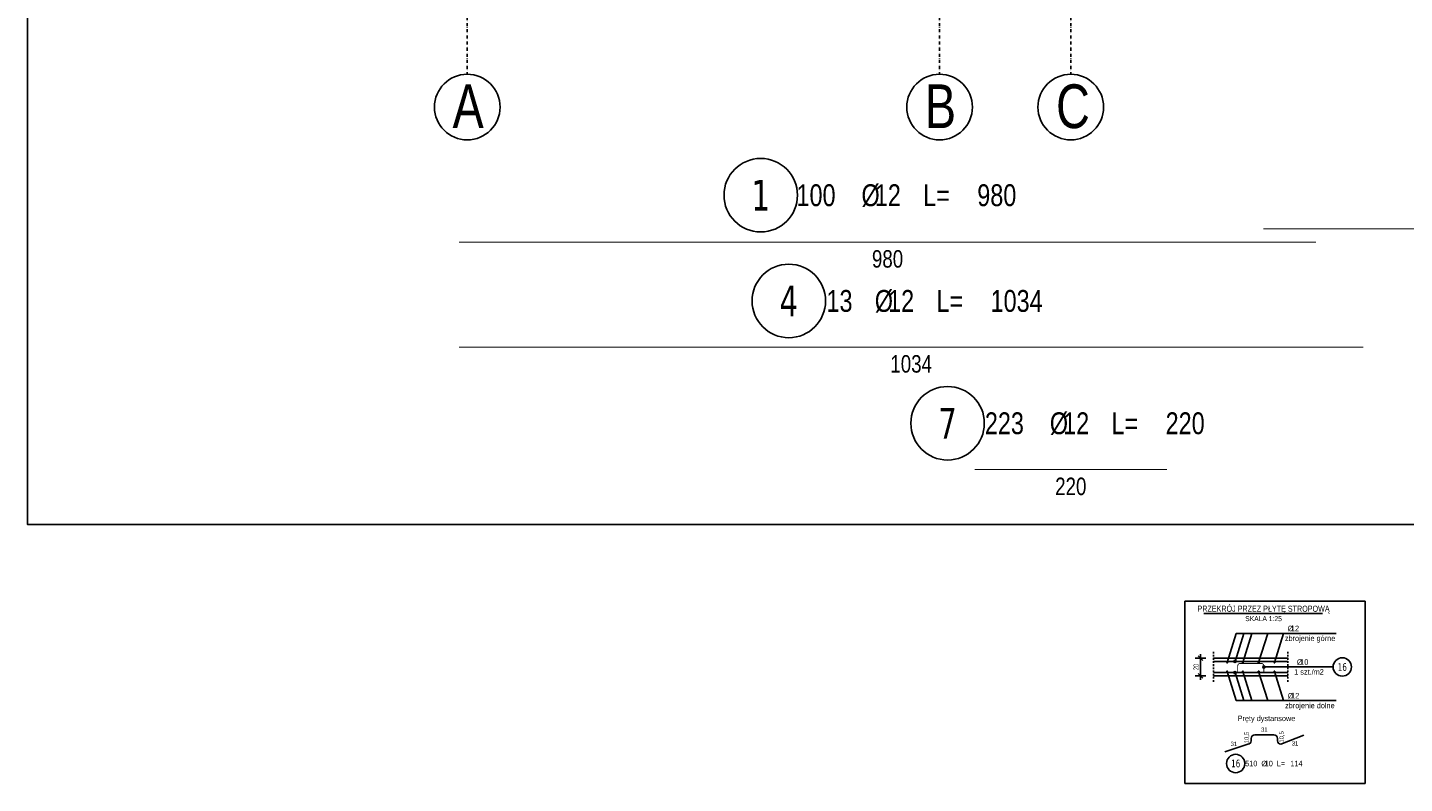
# Model space of a CAD drawing. Header units: millimetres. Extents: x 7622 to 25843, y -22705 to -15125.
# Tile 1 of 45: x 7622 to 9197, y -19113 to -18249. Entities that reach past the tile are written whole.
import ezdxf
from ezdxf.enums import TextEntityAlignment as Align

# ---------------------------------------------------------------- set-up
doc = ezdxf.new("R2010")
doc.units = ezdxf.units.MM
doc.header["$LTSCALE"] = 10
doc.linetypes.add('MO', pattern=[0.7, 0.35, -0.17, 0.01, -0.17])
doc.linetypes.add('MP', pattern=[0.36, 0.2, -0.16])
for name, color, linetype, plot in [('BA_obw', 230, 'Continuous', False), ('BZ_obw', 230, 'Continuous', False), ('BZ_pom', 6, 'Continuous', False)]:
    doc.layers.add(name, color=color, linetype=linetype, plot=plot)
for name, color, linetype in [('BA_txs', 2, 'Continuous'), ('BD_lpm', 1, 'MP'), ('BD_osm', 1, 'MO'), ('BD_txs', 2, 'Continuous'), ('BD_wic', 1, 'Continuous'), ('BD_wig', 3, 'Continuous'), ('BZ_odn', 1, 'Continuous'), ('BZ_opi2', 4, 'Continuous'), ('BZ_opi3', 30, 'Continuous'), ('BZ_opi4', 53, 'Continuous'), ('BZ_P_prz', 4, 'Continuous'), ('BZ_P_wid', 3, 'Continuous'), ('BZ_P_wyc', 134, 'Continuous'), ('BZ_sym', 7, 'Continuous'), ('BZ_txg', 3, 'Continuous'), ('BZ_txs', 2, 'Continuous'), ('BZ_wis', 2, 'Continuous'), ('BZ_wym', 1, 'Continuous')]:
    doc.layers.add(name, color=color, linetype=linetype)
doc.styles.add('BIKTBG', font='tahoma.ttf', dxfattribs={"width": 0.85})
doc.styles.add('BIKTC', font='bikromsw.shx', dxfattribs={"width": 0.85})
doc.styles.add('BIKTG', font='bikromsw.shx', dxfattribs={"width": 0.8})
doc.styles.add('BIKTS', font='bikromsw.shx', dxfattribs={"width": 0.8})
doc.styles.add('BIKWYM', font='bikromsw.shx', dxfattribs={"width": 0.6})
doc.dimstyles.new('BZ_KP_25', dxfattribs={"dimscale": 2.5, "dimtxt": 25, "dimasz": 1.666667, "dimexe": 24, "dimexo": 0, "dimgap": 0, "dimtad": 0, "dimdec": 1, "dimrnd": 0.5, "dimzin": 9, "dimdsep": 46, "dimtxsty": 'BIKWYM', "dimblk": 'WYM-KR', "dimblk1": 'WYM-KP', "dimblk2": 'WYM-KP', "dimsah": 1, "dimcen": 0, "dimdle": 20, "dimclrd": 256, "dimclre": 256, "dimclrt": 7, "dimadec": 0, "dimazin": 0, "dimtfac": 0.033333, "dimtdec": 1, "dimtmove": 0, "dimatfit": 3, "dimldrblk": 'WYM-KP', "dimfxl": 1, "dimtvp": 0.8, "dimtolj": 1, "dimarcsym": 0})
doc.dimstyles.new('BZ_KP_25_cm', dxfattribs={"dimscale": 0.25, "dimtxt": 25, "dimasz": 1.666667, "dimexe": 24, "dimexo": 0, "dimgap": 0, "dimtad": 0, "dimdec": 1, "dimrnd": 0.5, "dimzin": 9, "dimdsep": 46, "dimtxsty": 'BIKWYM', "dimblk": 'WYM-KR', "dimblk1": 'WYM-KP', "dimblk2": 'WYM-KP', "dimsah": 1, "dimcen": 0, "dimdle": 20, "dimclrd": 256, "dimclre": 256, "dimclrt": 7, "dimadec": 0, "dimazin": 0, "dimtfac": 0.033333, "dimtdec": 1, "dimtmove": 0, "dimatfit": 3, "dimldrblk": 'WYM-KP', "dimfxl": 1, "dimtvp": 0.8, "dimtolj": 1, "dimarcsym": 0})
doc.dimstyles.new('BZ_KR_25_cm', dxfattribs={"dimscale": 0.25, "dimtxt": 25, "dimasz": 1.666667, "dimexe": 24, "dimexo": 0, "dimgap": 0, "dimtad": 0, "dimdec": 1, "dimrnd": 0.5, "dimzin": 9, "dimdsep": 46, "dimtxsty": 'BIKWYM', "dimblk": 'WYM-KR', "dimcen": 0, "dimdle": 20, "dimclrd": 256, "dimclre": 256, "dimclrt": 2, "dimadec": 0, "dimazin": 0, "dimtfac": 0.033333, "dimtdec": 1, "dimtmove": 0, "dimatfit": 3, "dimldrblk": 'WYM-KR', "dimfxl": 25, "dimfxlon": 1, "dimtvp": 0.8, "dimtolj": 1, "dimarcsym": 0})

# ---------------------------------------------------------------- blocks, each defined once
blk = doc.blocks.new('WYM-KP')
blk.add_hatch(color=256).paths.add_polyline_path([(3, 0, 1), (-3, 0, 1)])
blk.add_circle((0, 0), 3)
blk = doc.blocks.new('WYM-KR')
at = {"color": 7, "linetype": 'ByBlock'}
blk.add_line((6.24, 6.24), (-6.24, -6.24), dxfattribs=at)
at = {"linetype": 'ByBlock'}
blk.add_line((11.52, 0), (-11.52, 0), dxfattribs=at)
blk = doc.blocks.new('eoprz')
blk = doc.blocks.new('bik_BlkOpPretU', base_point=(18572.9, 5991.4))
at = {"layer": 'BZ_opi2', "style": 'BIKTBG', "width": 0.8}
blk.add_attdef('NUMER', text='', height=26.2, dxfattribs=at).set_placement((18420.6, 5991.4), align=Align.MIDDLE_CENTER)
at = {"layer": 'BZ_opi4', "style": 'BIKTS', "width": 0.8}
for tag, p in [('SZTUK', (18467.1, 5998.9)), ('PRZEDR_FI', (18535, 5998.9)), ('PRZEKROJ', (18546.4, 5998.9)), ('UWAGA', (18467.1, 5965.1))]:
    blk.add_attdef(tag, p, '', height=18.8, dxfattribs=at)
at = {"layer": 'BZ_pom', "width": 0.8}
for tag, p, height, style in [('GATUNEK', (18346.6, 6028.9), 18.8, 'BIKTS'), ('POZYCJA', (18452.1, 6028.9), 26.2, 'BIKTBG'), ('METODA_L', (18348.6, 5991.4), 18.8, 'BIKTS')]:
    blk.add_attdef(tag, p, '', height=height, dxfattribs=dict(at, style=style))
at = {"layer": 'BZ_wym', "width": 0.8}
for tag, p, height, style, flags in [('PRZEDR_L', (18467.1, 5937), 18.8, 'BIKTS', 1), ('DLUGOSC', (18467.1, 5908.9), 18.8, 'BIKTS', 1), ('TYP_PRETA', (18467.1, 5880.7), 18.8, 'BIKTS', 3), ('PRZEDR_NR', (18467.1, 5852.6), 26.2, 'BIKTBG', 1), ('PRZEDR_SZT', (18467.1, 5824.5), 18.8, 'BIKTS', 1), ('EURO_KOD', (18467.1, 5796.4), 18.8, 'BIKTS', 3), ('EURO_KOD_SEGMENTY', (18507.9, 5796.4), 18.8, 'BIKTS', 3), ('HAK_1', (18467.1, 5768.2), 18.8, 'BIKTS', 3), ('HAK_2', (18467.1, 5740.1), 18.8, 'BIKTS', 3), ('ID', (18467.1, 5712), 18.8, 'BIKTS', 3), ('ID_C', (18467.1, 5683.9), 18.8, 'BIKTS', 3), ('b_atr_0', (18467.1, 5655.7), 18.8, 'BIKTS', 3)]:
    blk.add_attdef(tag, p, '', height=height, dxfattribs=dict(at, style=style, flags=flags))
blk = doc.blocks.new('*D197')
at = {"layer": 'BZ_wym', "lineweight": -2}
for p, q in [((8969.7, -18970.3), (8957.5, -18970.3)), ((8963.5, -18970.7), (8963.5, -18989.9)), ((8969.7, -18990.3), (8957.5, -18990.3))]:
    blk.add_line(p, q, dxfattribs=at)
at = {"layer": 'Defpoints', "color": 0}
for p in [(8978.5, -18970.3), (8963.5, -18990.3), (8978.5, -18990.3)]:
    blk.add_point(p, dxfattribs=at)
at = {"layer": 'BZ_wym', "lineweight": -2, "xscale": 0.4166666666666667, "yscale": 0.4166666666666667, "zscale": 0.4166666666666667}
for p, rotation in [((8963.5, -18970.3), 90), ((8963.5, -18990.3), 270)]:
    blk.add_blockref('WYM-KR', p, dxfattribs=dict(at, rotation=rotation))
at = {"layer": 'BZ_wym', "color": 2, "lineweight": -2, "insert": (8958.5, -18980.3), "char_height": 6.25, "attachment_point": 5, "rotation": 90, "style": 'BIKWYM'}
blk.add_mtext('\\A1;20', dxfattribs=at)
blk = doc.blocks.new('bik_BlkOpPretW', base_point=(-8229.3, 29338.9))
at = {"layer": 'BZ_opi2', "style": 'BIKTBG', "width": 0.8}
blk.add_attdef('NUMER', text='', height=35, dxfattribs=at).set_placement((-8167.3, 29338.9), align=Align.MIDDLE_CENTER)
at = {"layer": 'BZ_opi4', "style": 'BIKTS', "width": 0.8}
for tag, p in [('SZTUK', (-8124.3, 29326.4)), ('PRZEDR_FI', (-8050, 29326.4)), ('PRZEKROJ', (-8034.8, 29326.4)), ('PRZEDR_L', (-7979.5, 29326.4)), ('DLUGOSC', (-7917.6, 29326.4))]:
    blk.add_attdef(tag, p, '', height=25, dxfattribs=at)
at = {"layer": 'BZ_pom', "width": 0.8}
for tag, p, height, style, flags in [('POZYCJA', (-8124.3, 29288.9), 35, 'BIKTBG', 3), ('GATUNEK', (-8124.3, 29251.4), 25, 'BIKTS', 1), ('METODA_L', (-8124.3, 29176.4), 25, 'BIKTS', 3)]:
    blk.add_attdef(tag, p, '', height=height, dxfattribs=dict(at, style=style, flags=flags))
at = {"layer": 'BZ_wym', "width": 0.8}
for tag, p, height, style, flags in [('UWAGA', (-8124.3, 29213.9), 25, 'BIKTS', 1), ('TYP_PRETA', (-8124.3, 29138.9), 25, 'BIKTS', 3), ('PRZEDR_NR', (-8124.3, 29101.4), 35, 'BIKTBG', 1), ('PRZEDR_SZT', (-8124.3, 29063.9), 25, 'BIKTS', 1), ('EURO_KOD', (-8124.3, 29026.4), 25, 'BIKTS', 3), ('EURO_KOD_SEGMENTY', (-8070, 29026.4), 25, 'BIKTS', 3), ('HAK_1', (-8124.3, 28988.9), 25, 'BIKTS', 3), ('HAK_2', (-8124.3, 28951.4), 25, 'BIKTS', 3), ('ID', (-8124.3, 28913.9), 25, 'BIKTS', 3), ('ID_C', (-8124.3, 28876.4), 25, 'BIKTS', 3), ('b_atr_0', (-8124.3, 28838.9), 25, 'BIKTS', 3)]:
    blk.add_attdef(tag, p, '', height=height, dxfattribs=dict(at, style=style, flags=flags))
blk = doc.blocks.new('PRET3')
blk.add_hatch(color=0).paths.add_polyline_path([(0.5, 0, 1), (-0.5, 0, 1)])
at = {"color": 0}
blk.add_circle((0, 0), 0.5, dxfattribs=at)

msp = doc.modelspace()

# ---------------------------------------------------------------- linework, layer by layer
at = {"layer": 'BA_obw'}
msp.add_lwpolyline([(7622.49, -15125.37), (11198.93, -15125.37), (11198.93, -18817.5), (7622.49, -18817.5)], close=True, dxfattribs=at)
at = {"layer": 'BD_lpm'}
for p, q in [((8978.5, -18962.77), (8978.5, -18997.77)), ((9063.5, -18962.77), (9063.5, -18997.77))]:
    msp.add_line(p, q, dxfattribs=at)
at = {"layer": 'BD_osm'}
for points in [[(8125.21, -15430.31), (8125.21, -18302.76)], [(8665.21, -15430.31), (8665.21, -18302.76)], [(8815.21, -15430.31), (8815.21, -18302.76)]]:
    msp.add_lwpolyline(points, dxfattribs=at)
at = {"layer": 'BD_wic'}
for centre in [(8125.21, -18340.26), (8665.21, -18340.26), (8815.21, -18340.26)]:
    msp.add_circle(centre, 37.5, dxfattribs=at)
at = {"layer": 'BD_wig'}
for p, q in [((8978.5, -18973.87), (9063.5, -18973.87)), ((8978.5, -18986.67), (9063.5, -18986.67))]:
    msp.add_line(p, q, dxfattribs=at)
at = {"layer": 'BZ_obw', "lineweight": -2}
msp.add_lwpolyline([(8945.74, -18905.2), (9151.64, -18905.2), (9151.64, -19113.38), (8945.74, -19113.38)], close=True, dxfattribs=at)
at = {"layer": 'BZ_odn', "color": 252}
for centre in [(8460.74, -18441.02), (8492.84, -18561.85), (8674.36, -18701.68)]:
    msp.add_circle(centre, 42, dxfattribs=at)
at = {"layer": 'BZ_odn', "color": 252, "lineweight": -2}
for centre in [(9125.64, -18980.27), (9003.72, -19090.59)]:
    msp.add_circle(centre, 10.5, dxfattribs=at)
at = {"layer": 'BZ_P_wid', "const_width": 1}
msp.add_lwpolyline([(9006, -18985.57), (9006, -18979.17, -0.4142136), (9009, -18976.17), (9033, -18976.17, -0.4142136), (9036, -18979.17), (9036, -18985.57)], format="xyb", dxfattribs=at)
at = {"layer": 'BZ_P_wyc', "linetype": 'Continuous', "const_width": 1.2}
for points in [[(9035.21, -18479.58), (9695.21, -18479.58)], [(8115.71, -18494.58), (9095.71, -18494.58)], [(8115.71, -18614.58), (9149.71, -18614.58)], [(8705.21, -18754.58), (8925.21, -18754.58)]]:
    msp.add_lwpolyline(points, dxfattribs=at)
at = {"layer": 'BZ_P_wyc'}
msp.add_lwpolyline([(8991.48, -19077.29), (9017.48, -19068.51, 0.4142136), (9021.48, -19064.51), (9021.48, -19061.91, -0.4142136), (9025.48, -19057.91), (9047.48, -19057.91, -0.4142136), (9051.48, -19061.91), (9051.48, -19064.51, 0.4142136), (9055.48, -19068.51), (9081.48, -19058.07)], format="xyb", dxfattribs=at)
at = {"layer": 'BZ_txg'}
msp.add_lwpolyline([(8967.22, -18919.26), (9103.03, -18919.26)], dxfattribs=at)
at = {"layer": 'BZ_wis'}
for p, q in [((8978.5, -18970.27), (9063.5, -18970.27)), ((8978.5, -18990.27), (9063.5, -18990.27))]:
    msp.add_line(p, q, dxfattribs=at)

# ---------------------------------------------------------------- block references
ref = msp.add_blockref('bik_BlkOpPretW', (8398.74, -18441.02))
ref.add_attrib('NUMER', '1', dxfattribs={"layer": 'BZ_opi2', "height": 35, "style": 'BIKTBG', "width": 0.8}).set_placement((8460.74, -18441.02), align=Align.MIDDLE_CENTER)
ref.add_attrib('SZTUK', '100', (8501.65, -18453.52), dxfattribs={"layer": 'BZ_opi4', "height": 25, "style": 'BIKTS', "width": 0.8})
ref.add_attrib('PRZEKROJ', '12', (8591.17, -18453.52), dxfattribs={"layer": 'BZ_opi4', "height": 25, "style": 'BIKTS', "width": 0.8})
ref.add_attrib('DLUGOSC', '980', (8708.31, -18453.52), dxfattribs={"layer": 'BZ_opi4', "height": 25, "style": 'BIKTS', "width": 0.8})
ref.add_attrib('PRZEDR_FI', '%%c', (8575.93, -18453.52), dxfattribs={"layer": 'BZ_opi4', "height": 25, "style": 'BIKTS', "width": 0.8})
ref.add_attrib('PRZEDR_L', 'L=', (8646.41, -18453.52), dxfattribs={"layer": 'BZ_opi4', "height": 25, "style": 'BIKTS', "width": 0.8})
ref = msp.add_blockref('bik_BlkOpPretW', (8430.84, -18561.85))
ref.add_attrib('NUMER', '4', dxfattribs={"layer": 'BZ_opi2', "height": 35, "style": 'BIKTBG', "width": 0.8}).set_placement((8492.84, -18561.85), align=Align.MIDDLE_CENTER)
ref.add_attrib('SZTUK', '13', (8535.9, -18574.35), dxfattribs={"layer": 'BZ_opi4', "height": 25, "style": 'BIKTS', "width": 0.8})
ref.add_attrib('PRZEKROJ', '12', (8606.38, -18574.35), dxfattribs={"layer": 'BZ_opi4', "height": 25, "style": 'BIKTS', "width": 0.8})
ref.add_attrib('DLUGOSC', '1034', (8723.52, -18574.35), dxfattribs={"layer": 'BZ_opi4', "height": 25, "style": 'BIKTS', "width": 0.8})
ref.add_attrib('PRZEDR_FI', '%%c', (8591.14, -18574.35), dxfattribs={"layer": 'BZ_opi4', "height": 25, "style": 'BIKTS', "width": 0.8})
ref.add_attrib('PRZEDR_L', 'L=', (8661.62, -18574.35), dxfattribs={"layer": 'BZ_opi4', "height": 25, "style": 'BIKTS', "width": 0.8})
ref = msp.add_blockref('bik_BlkOpPretW', (8612.36, -18701.68))
ref.add_attrib('NUMER', '7', dxfattribs={"layer": 'BZ_opi2', "height": 35, "style": 'BIKTBG', "width": 0.8}).set_placement((8674.36, -18701.68), align=Align.MIDDLE_CENTER)
ref.add_attrib('SZTUK', '223', (8716.99, -18714.18), dxfattribs={"layer": 'BZ_opi4', "height": 25, "style": 'BIKTS', "width": 0.8})
ref.add_attrib('PRZEKROJ', '12', (8806.52, -18714.18), dxfattribs={"layer": 'BZ_opi4', "height": 25, "style": 'BIKTS', "width": 0.8})
ref.add_attrib('DLUGOSC', '220', (8923.66, -18714.18), dxfattribs={"layer": 'BZ_opi4', "height": 25, "style": 'BIKTS', "width": 0.8})
ref.add_attrib('PRZEDR_FI', '%%c', (8791.28, -18714.18), dxfattribs={"layer": 'BZ_opi4', "height": 25, "style": 'BIKTS', "width": 0.8})
ref.add_attrib('PRZEDR_L', 'L=', (8861.76, -18714.18), dxfattribs={"layer": 'BZ_opi4', "height": 25, "style": 'BIKTS', "width": 0.8})
ref = msp.add_blockref('bik_BlkOpPretU', (9054.98, -18941.84))
ref.add_attrib('PRZEKROJ', '12', (9066.92, -18939.34), dxfattribs={"layer": 'BZ_opi4', "height": 6.25, "style": 'BIKTS', "width": 0.8})
ref.add_attrib('UWAGA', 'zbrojenie górne', (9059.98, -18950.59), dxfattribs={"layer": 'BZ_opi4', "height": 6.25, "style": 'BIKTS', "width": 0.8})
ref.add_attrib('PRZEDR_FI', '%%c', (9063.11, -18939.34), dxfattribs={"layer": 'BZ_opi4', "height": 6.25, "style": 'BIKTS', "width": 0.8})
at = {"lineweight": -2}
ref = msp.add_blockref('bik_BlkOpPretU', (9065.62, -18980.27), dxfattribs=at)
ref.add_attrib('NUMER', '16', dxfattribs={"layer": 'BZ_opi2', "lineweight": -2, "height": 8.75, "style": 'BIKTBG', "width": 0.8}).set_placement((9125.64, -18980.27), align=Align.MIDDLE_CENTER)
ref.add_attrib('PRZEKROJ', '10', (9077.55, -18977.77), dxfattribs={"layer": 'BZ_opi4', "lineweight": -2, "height": 6.25, "style": 'BIKTS', "width": 0.8})
ref.add_attrib('UWAGA', '1 szt./m2', (9070.62, -18989.02), dxfattribs={"layer": 'BZ_opi4', "lineweight": -2, "height": 6.25, "style": 'BIKTS', "width": 0.8})
ref.add_attrib('PRZEDR_FI', '%%c', (9073.74, -18977.77), dxfattribs={"layer": 'BZ_opi4', "lineweight": -2, "height": 6.25, "style": 'BIKTS', "width": 0.8})
ref = msp.add_blockref('bik_BlkOpPretU', (9055.22, -19018.7))
ref.add_attrib('PRZEKROJ', '12', (9067.15, -19016.2), dxfattribs={"layer": 'BZ_opi4', "height": 6.25, "style": 'BIKTS', "width": 0.8})
ref.add_attrib('UWAGA', 'zbrojenie dolne', (9060.22, -19027.45), dxfattribs={"layer": 'BZ_opi4', "height": 6.25, "style": 'BIKTS', "width": 0.8})
ref.add_attrib('PRZEDR_FI', '%%c', (9063.34, -19016.2), dxfattribs={"layer": 'BZ_opi4', "height": 6.25, "style": 'BIKTS', "width": 0.8})
ref = msp.add_blockref('bik_BlkOpPretW', (8988.22, -19090.59), dxfattribs=at)
ref.add_attrib('NUMER', '16', dxfattribs={"layer": 'BZ_opi2', "lineweight": -2, "height": 8.75, "style": 'BIKTBG', "width": 0.8}).set_placement((9003.72, -19090.59), align=Align.MIDDLE_CENTER)
ref.add_attrib('SZTUK', '510', (9014.56, -19093.72), dxfattribs={"layer": 'BZ_opi4', "lineweight": -2, "height": 6.25, "style": 'BIKTS', "width": 0.8})
ref.add_attrib('PRZEKROJ', '10', (9036.94, -19093.72), dxfattribs={"layer": 'BZ_opi4', "lineweight": -2, "height": 6.25, "style": 'BIKTS', "width": 0.8})
ref.add_attrib('DLUGOSC', '114', (9066.23, -19093.72), dxfattribs={"layer": 'BZ_opi4', "lineweight": -2, "height": 6.25, "style": 'BIKTS', "width": 0.8})
ref.add_attrib('PRZEDR_FI', '%%c', (9033.13, -19093.72), dxfattribs={"layer": 'BZ_opi4', "lineweight": -2, "height": 6.25, "style": 'BIKTS', "width": 0.8})
ref.add_attrib('PRZEDR_L', 'L=', (9050.75, -19093.72), dxfattribs={"layer": 'BZ_opi4', "lineweight": -2, "height": 6.25, "style": 'BIKTS', "width": 0.8})
at = {"layer": 'BZ_P_prz', "xscale": -1.2, "yscale": 1.2, "zscale": 1.2, "rotation": 180}
for p in [(8994, -18975.07), (9012, -18975.07), (9030, -18975.07), (9048, -18975.07)]:
    msp.add_blockref('PRET3', p, dxfattribs=at)
at = {"layer": 'BZ_P_prz', "xscale": 1.2, "yscale": 1.2, "zscale": 1.2}
for p in [(8994, -18985.47), (9012, -18985.47), (9030, -18985.47), (9048, -18985.47)]:
    msp.add_blockref('PRET3', p, dxfattribs=at)
at = {"layer": 'BZ_sym'}
ref = msp.add_blockref('eoprz', (9035.61, -18919.26), dxfattribs=at)
ref.add_attrib('Nazwa', 'PRZEKRÓJ PRZEZ PŁYTĘ STROPOWĄ', dxfattribs={"layer": 'BZ_txg', "height": 7, "style": 'BIKTG', "width": 0.7}).set_placement((9035.61, -18913.66), align=Align.MIDDLE_CENTER)
ref.add_attrib('Skala', 'SKALA 1:25', dxfattribs={"layer": 'BZ_txs', "height": 5.75, "style": 'BIKTS', "width": 0.8}).set_placement((9035.61, -18925.01), align=Align.MIDDLE_CENTER)

# ---------------------------------------------------------------- texts
at = {"layer": 'BA_txs', "lineweight": -2, "insert": (9005.91, -19035.88), "char_height": 6.25, "width": 218.9107, "attachment_point": 1, "style": 'BIKTS'}
msp.add_mtext('Pręty dystansowe', dxfattribs=at)
at = {"layer": 'BD_txs', "style": 'BIKTS', "width": 0.8}
for s, p in [('A', (8108.39, -18364.33)), ('B', (8648.39, -18364.33)), ('C', (8798.39, -18364.33))]:
    msp.add_text(s, height=50, dxfattribs=at).set_placement(p)
at = {"layer": 'BZ_opi3', "style": 'BIKTC', "width": 0.8}
for s, p in [('980', (8605.71, -18513.78)), ('1034', (8632.71, -18633.78)), ('220', (8815.21, -18773.78))]:
    msp.add_text(s, height=20, dxfattribs=at).set_placement(p, align=Align.MIDDLE_CENTER)
at = {"layer": 'BZ_opi3', "lineweight": -2, "style": 'BIKTC', "width": 0.8}
for p in [(9016.17, -19060.97), (9056.17, -19060.13)]:
    msp.add_text('10,5', height=5, rotation=90, dxfattribs=at).set_placement(p, align=Align.MIDDLE_CENTER)
for p in [(9036.48, -19051.81), (9001.67, -19068.12), (9071.57, -19067.6)]:
    msp.add_text('31', height=5, dxfattribs=at).set_placement(p, align=Align.MIDDLE_CENTER)

# ---------------------------------------------------------------- dimensions: what is measured, and where the dimension line sits
at = {"layer": 'BZ_wym', "lineweight": -2}
dim = msp.add_linear_dim(base=(8963.5, -18990.27), p1=(8978.5, -18970.27), p2=(8978.5, -18990.27), angle=90, dimstyle='BZ_KR_25_cm', override={"dimatfit": 1}, dxfattribs=at)
dim.commit()
dim.dimension.update_dxf_attribs({"geometry": '*D197', "text_midpoint": (8958.5, -18980.27)})

# ---------------------------------------------------------------- leaders
at = {"layer": 'BZ_odn', "has_arrowhead": 0}
for points in [[(8994, -18975.07), (9004.37, -18941.84), (9118.64, -18941.84)], [(9012, -18975.07), (9022.37, -18941.84), (9118.64, -18941.84)], [(9030, -18975.07), (9040.37, -18941.84), (9118.64, -18941.84)], [(8994, -18985.47), (9004.37, -19018.7), (9118.65, -19018.7)], [(9012, -18985.47), (9022.37, -19018.7), (9118.65, -19018.7)]]:
    msp.add_leader(points, dimstyle='BZ_KP_25', override={"dimclrd": 252}, dxfattribs=at)
at = {"layer": 'BZ_odn'}
for points in [[(9003, -18973.87), (9013, -18941.84), (9118.64, -18941.84)], [(9003, -18986.67), (9013, -19018.7), (9118.65, -19018.7)]]:
    msp.add_leader(points, dimstyle='BZ_KP_25_cm', override={"dimclrd": 252}, dxfattribs=at)
at = {"layer": 'BZ_odn', "color": 252, "has_arrowhead": 0}
for points in [[(9048, -18975.07), (9058.37, -18941.84), (9118.64, -18941.84)], [(9030, -18985.47), (9040.37, -19018.7), (9118.65, -19018.7)], [(9048, -18985.47), (9058.37, -19018.7), (9118.65, -19018.7)]]:
    msp.add_leader(points, dimstyle='BZ_KP_25', override={"dimclrd": 252}, dxfattribs=at)
at = {"layer": 'BZ_odn', "color": 252}
msp.add_leader([(9036, -18980.27), (9078.21, -18980.27), (9115.14, -18980.27)], dimstyle='BZ_KP_25_cm', override={"dimclrd": 252}, dxfattribs=at)

doc.saveas('drawing.dxf')
